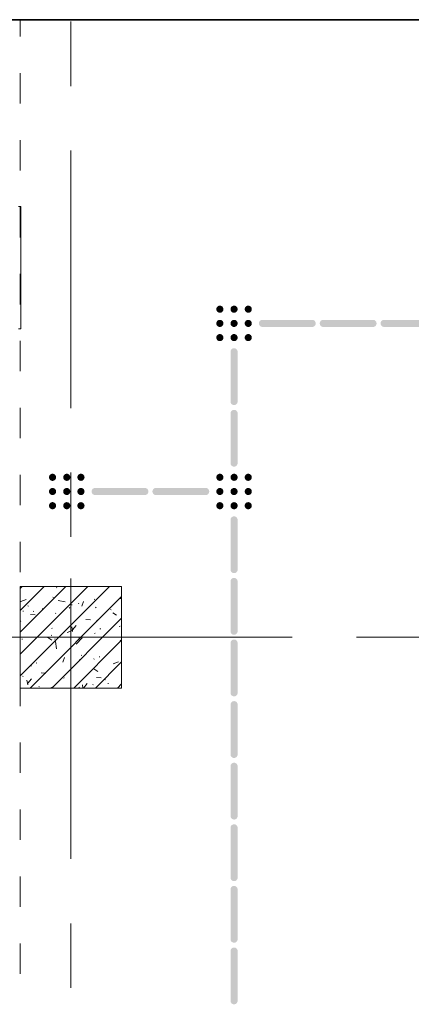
# Model space of a CAD drawing. Header units: millimetres. Extents: x -469965 to -394737, y -22321 to 14469.
# Tile 22 of 256: x -462118 to -460187, y 2643 to 7496. Entities that reach past the tile are written whole.
import ezdxf

# ---------------------------------------------------------------- set-up
doc = ezdxf.new("R2010")
doc.units = ezdxf.units.MM
doc.header["$MEASUREMENT"] = 0
doc.layers.add('Drawing & Figure', color=7, linetype='Continuous')
doc.layers.add('Drawing & Figure_Pen_No__100', color=7, linetype='Continuous', lineweight=20)
doc.layers.add('Drawing & Figure_Pen_No__21', color=7, linetype='Continuous', lineweight=35)

msp = doc.modelspace()

# ---------------------------------------------------------------- hatches: boundary and pattern name
at = {"layer": 'Drawing & Figure', "linetype": 'Continuous', "lineweight": 0, "true_color": 0x00bfff}
for points in [[(-461145.1, 6059.1), (-461143.2, 6056.7), (-461140.8, 6054.7), (-461138.2, 6053.2), (-461135.3, 6052.2), (-461132.3, 6051.6), (-461129.2, 6051.6), (-461126.2, 6052.2), (-461123.3, 6053.2), (-461120.7, 6054.7), (-461118.3, 6056.7), (-461116.4, 6059.1), (-461114.8, 6061.7), (-461113.8, 6064.6), (-461113.2, 6067.6), (-461113.2, 6069.1), (-461113.2, 6070.7), (-461113.8, 6073.7), (-461114.8, 6076.6), (-461116.4, 6079.2), (-461118.3, 6081.6), (-461120.7, 6083.5), (-461123.3, 6085.1), (-461126.2, 6086.1), (-461129.2, 6086.6), (-461132.3, 6086.6), (-461135.3, 6086.1), (-461138.2, 6085.1), (-461140.8, 6083.5), (-461143.2, 6081.6), (-461145.1, 6079.2), (-461146.7, 6076.6), (-461147.7, 6073.7), (-461148.2, 6070.7), (-461148.2, 6069.1), (-461148.2, 6067.6), (-461147.7, 6064.6), (-461146.7, 6061.7)], [(-461075.1, 6059.1), (-461073.2, 6056.7), (-461070.8, 6054.7), (-461068.2, 6053.2), (-461065.3, 6052.2), (-461062.3, 6051.6), (-461059.2, 6051.6), (-461056.2, 6052.2), (-461053.3, 6053.2), (-461050.7, 6054.7), (-461048.3, 6056.7), (-461046.4, 6059.1), (-461044.8, 6061.7), (-461043.8, 6064.6), (-461043.2, 6067.6), (-461043.2, 6069.1), (-461043.2, 6070.7), (-461043.8, 6073.7), (-461044.8, 6076.6), (-461046.4, 6079.2), (-461048.3, 6081.6), (-461050.7, 6083.5), (-461053.3, 6085.1), (-461056.2, 6086.1), (-461059.2, 6086.6), (-461062.3, 6086.6), (-461065.3, 6086.1), (-461068.2, 6085.1), (-461070.8, 6083.5), (-461073.2, 6081.6), (-461075.1, 6079.2), (-461076.7, 6076.6), (-461077.7, 6073.7), (-461078.2, 6070.7), (-461078.2, 6069.1), (-461078.2, 6067.6), (-461077.7, 6064.6), (-461076.7, 6061.7)], [(-461005.1, 6059.1), (-461003.2, 6056.7), (-461000.8, 6054.7), (-460998.2, 6053.2), (-460995.3, 6052.2), (-460992.3, 6051.6), (-460989.2, 6051.6), (-460986.2, 6052.2), (-460983.3, 6053.2), (-460980.7, 6054.7), (-460978.3, 6056.7), (-460976.4, 6059.1), (-460974.8, 6061.7), (-460973.8, 6064.6), (-460973.2, 6067.6), (-460973.2, 6069.1), (-460973.2, 6070.7), (-460973.8, 6073.7), (-460974.8, 6076.6), (-460976.4, 6079.2), (-460978.3, 6081.6), (-460980.7, 6083.5), (-460983.3, 6085.1), (-460986.2, 6086.1), (-460989.2, 6086.6), (-460992.3, 6086.6), (-460995.3, 6086.1), (-460998.2, 6085.1), (-461000.8, 6083.5), (-461003.2, 6081.6), (-461005.1, 6079.2), (-461006.7, 6076.6), (-461007.7, 6073.7), (-461008.2, 6070.7), (-461008.2, 6069.1), (-461008.2, 6067.6), (-461007.7, 6064.6), (-461006.7, 6061.7)], [(-461145.1, 5989.1), (-461143.2, 5986.7), (-461140.8, 5984.7), (-461138.2, 5983.2), (-461135.3, 5982.2), (-461132.3, 5981.6), (-461129.2, 5981.6), (-461126.2, 5982.2), (-461123.3, 5983.2), (-461120.7, 5984.7), (-461118.3, 5986.7), (-461116.4, 5989.1), (-461114.8, 5991.7), (-461113.8, 5994.6), (-461113.2, 5997.6), (-461113.2, 5999.1), (-461113.2, 6000.7), (-461113.8, 6003.7), (-461114.8, 6006.6), (-461116.4, 6009.2), (-461118.3, 6011.6), (-461120.7, 6013.5), (-461123.3, 6015.1), (-461126.2, 6016.1), (-461129.2, 6016.6), (-461132.3, 6016.6), (-461135.3, 6016.1), (-461138.2, 6015.1), (-461140.8, 6013.5), (-461143.2, 6011.6), (-461145.1, 6009.2), (-461146.7, 6006.6), (-461147.7, 6003.7), (-461148.2, 6000.7), (-461148.2, 5999.1), (-461148.2, 5997.6), (-461147.7, 5994.6), (-461146.7, 5991.7)], [(-461075.1, 5989.1), (-461073.2, 5986.7), (-461070.8, 5984.7), (-461068.2, 5983.2), (-461065.3, 5982.2), (-461062.3, 5981.6), (-461059.2, 5981.6), (-461056.2, 5982.2), (-461053.3, 5983.2), (-461050.7, 5984.7), (-461048.3, 5986.7), (-461046.4, 5989.1), (-461044.8, 5991.7), (-461043.8, 5994.6), (-461043.2, 5997.6), (-461043.2, 5999.1), (-461043.2, 6000.7), (-461043.8, 6003.7), (-461044.8, 6006.6), (-461046.4, 6009.2), (-461048.3, 6011.6), (-461050.7, 6013.5), (-461053.3, 6015.1), (-461056.2, 6016.1), (-461059.2, 6016.6), (-461062.3, 6016.6), (-461065.3, 6016.1), (-461068.2, 6015.1), (-461070.8, 6013.5), (-461073.2, 6011.6), (-461075.1, 6009.2), (-461076.7, 6006.6), (-461077.7, 6003.7), (-461078.2, 6000.7), (-461078.2, 5999.1), (-461078.2, 5997.6), (-461077.7, 5994.6), (-461076.7, 5991.7)], [(-461005.1, 5989.1), (-461003.2, 5986.7), (-461000.8, 5984.7), (-460998.2, 5983.2), (-460995.3, 5982.2), (-460992.3, 5981.6), (-460989.2, 5981.6), (-460986.2, 5982.2), (-460983.3, 5983.2), (-460980.7, 5984.7), (-460978.3, 5986.7), (-460976.4, 5989.1), (-460974.8, 5991.7), (-460973.8, 5994.6), (-460973.2, 5997.6), (-460973.2, 5999.1), (-460973.2, 6000.7), (-460973.8, 6003.7), (-460974.8, 6006.6), (-460976.4, 6009.2), (-460978.3, 6011.6), (-460980.7, 6013.5), (-460983.3, 6015.1), (-460986.2, 6016.1), (-460989.2, 6016.6), (-460992.3, 6016.6), (-460995.3, 6016.1), (-460998.2, 6015.1), (-461000.8, 6013.5), (-461003.2, 6011.6), (-461005.1, 6009.2), (-461006.7, 6006.6), (-461007.7, 6003.7), (-461008.2, 6000.7), (-461008.2, 5999.1), (-461008.2, 5997.6), (-461007.7, 5994.6), (-461006.7, 5991.7)], [(-460675.7, 6016.6), (-460920.7, 6016.6), (-460922.3, 6016.6), (-460925.3, 6016.1), (-460928.2, 6015.1), (-460930.8, 6013.5), (-460933.2, 6011.6), (-460935.1, 6009.2), (-460936.7, 6006.6), (-460937.7, 6003.7), (-460938.2, 6000.7), (-460938.2, 5997.6), (-460937.7, 5994.6), (-460936.7, 5991.7), (-460935.1, 5989.1), (-460933.2, 5986.7), (-460930.8, 5984.7), (-460928.2, 5983.2), (-460925.3, 5982.2), (-460922.3, 5981.6), (-460920.7, 5981.6), (-460675.7, 5981.6), (-460674.2, 5981.6), (-460671.2, 5982.2), (-460668.3, 5983.2), (-460665.7, 5984.7), (-460663.3, 5986.7), (-460661.4, 5989.1), (-460659.8, 5991.7), (-460658.8, 5994.6), (-460658.2, 5997.6), (-460658.2, 6000.7), (-460658.8, 6003.7), (-460659.8, 6006.6), (-460661.4, 6009.2), (-460663.3, 6011.6), (-460665.7, 6013.5), (-460668.3, 6015.1), (-460671.2, 6016.1), (-460674.2, 6016.6)], [(-460375.7, 6016.6), (-460620.7, 6016.6), (-460622.3, 6016.6), (-460625.3, 6016.1), (-460628.2, 6015.1), (-460630.8, 6013.5), (-460633.2, 6011.6), (-460635.1, 6009.2), (-460636.7, 6006.6), (-460637.7, 6003.7), (-460638.2, 6000.7), (-460638.2, 5997.6), (-460637.7, 5994.6), (-460636.7, 5991.7), (-460635.1, 5989.1), (-460633.2, 5986.7), (-460630.8, 5984.7), (-460628.2, 5983.2), (-460625.3, 5982.2), (-460622.3, 5981.6), (-460620.7, 5981.6), (-460375.7, 5981.6), (-460374.2, 5981.6), (-460371.2, 5982.2), (-460368.3, 5983.2), (-460365.7, 5984.7), (-460363.3, 5986.7), (-460361.4, 5989.1), (-460359.8, 5991.7), (-460358.8, 5994.6), (-460358.2, 5997.6), (-460358.2, 6000.7), (-460358.8, 6003.7), (-460359.8, 6006.6), (-460361.4, 6009.2), (-460363.3, 6011.6), (-460365.7, 6013.5), (-460368.3, 6015.1), (-460371.2, 6016.1), (-460374.2, 6016.6)], [(-460075.7, 6016.6), (-460320.7, 6016.6), (-460322.3, 6016.6), (-460325.3, 6016.1), (-460328.2, 6015.1), (-460330.8, 6013.5), (-460333.2, 6011.6), (-460335.1, 6009.2), (-460336.7, 6006.6), (-460337.7, 6003.7), (-460338.2, 6000.7), (-460338.2, 5997.6), (-460337.7, 5994.6), (-460336.7, 5991.7), (-460335.1, 5989.1), (-460333.2, 5986.7), (-460330.8, 5984.7), (-460328.2, 5983.2), (-460325.3, 5982.2), (-460322.3, 5981.6), (-460320.7, 5981.6), (-460075.7, 5981.6), (-460074.2, 5981.6), (-460071.2, 5982.2), (-460068.3, 5983.2), (-460065.7, 5984.7), (-460063.3, 5986.7), (-460061.4, 5989.1), (-460059.8, 5991.7), (-460058.8, 5994.6), (-460058.2, 5997.6), (-460058.2, 6000.7), (-460058.8, 6003.7), (-460059.8, 6006.6), (-460061.4, 6009.2), (-460063.3, 6011.6), (-460065.7, 6013.5), (-460068.3, 6015.1), (-460071.2, 6016.1), (-460074.2, 6016.6)], [(-461145.1, 5919.1), (-461143.2, 5916.7), (-461140.8, 5914.7), (-461138.2, 5913.2), (-461135.3, 5912.2), (-461132.3, 5911.6), (-461129.2, 5911.6), (-461126.2, 5912.2), (-461123.3, 5913.2), (-461120.7, 5914.7), (-461118.3, 5916.7), (-461116.4, 5919.1), (-461114.8, 5921.7), (-461113.8, 5924.6), (-461113.2, 5927.6), (-461113.2, 5929.1), (-461113.2, 5930.7), (-461113.8, 5933.7), (-461114.8, 5936.6), (-461116.4, 5939.2), (-461118.3, 5941.6), (-461120.7, 5943.5), (-461123.3, 5945.1), (-461126.2, 5946.1), (-461129.2, 5946.6), (-461132.3, 5946.6), (-461135.3, 5946.1), (-461138.2, 5945.1), (-461140.8, 5943.5), (-461143.2, 5941.6), (-461145.1, 5939.2), (-461146.7, 5936.6), (-461147.7, 5933.7), (-461148.2, 5930.7), (-461148.2, 5929.1), (-461148.2, 5927.6), (-461147.7, 5924.6), (-461146.7, 5921.7)], [(-461075.1, 5919.1), (-461073.2, 5916.7), (-461070.8, 5914.7), (-461068.2, 5913.2), (-461065.3, 5912.2), (-461062.3, 5911.6), (-461059.2, 5911.6), (-461056.2, 5912.2), (-461053.3, 5913.2), (-461050.7, 5914.7), (-461048.3, 5916.7), (-461046.4, 5919.1), (-461044.8, 5921.7), (-461043.8, 5924.6), (-461043.2, 5927.6), (-461043.2, 5929.1), (-461043.2, 5930.7), (-461043.8, 5933.7), (-461044.8, 5936.6), (-461046.4, 5939.2), (-461048.3, 5941.6), (-461050.7, 5943.5), (-461053.3, 5945.1), (-461056.2, 5946.1), (-461059.2, 5946.6), (-461062.3, 5946.6), (-461065.3, 5946.1), (-461068.2, 5945.1), (-461070.8, 5943.5), (-461073.2, 5941.6), (-461075.1, 5939.2), (-461076.7, 5936.6), (-461077.7, 5933.7), (-461078.2, 5930.7), (-461078.2, 5929.1), (-461078.2, 5927.6), (-461077.7, 5924.6), (-461076.7, 5921.7)], [(-461005.1, 5919.1), (-461003.2, 5916.7), (-461000.8, 5914.7), (-460998.2, 5913.2), (-460995.3, 5912.2), (-460992.3, 5911.6), (-460989.2, 5911.6), (-460986.2, 5912.2), (-460983.3, 5913.2), (-460980.7, 5914.7), (-460978.3, 5916.7), (-460976.4, 5919.1), (-460974.8, 5921.7), (-460973.8, 5924.6), (-460973.2, 5927.6), (-460973.2, 5929.1), (-460973.2, 5930.7), (-460973.8, 5933.7), (-460974.8, 5936.6), (-460976.4, 5939.2), (-460978.3, 5941.6), (-460980.7, 5943.5), (-460983.3, 5945.1), (-460986.2, 5946.1), (-460989.2, 5946.6), (-460992.3, 5946.6), (-460995.3, 5946.1), (-460998.2, 5945.1), (-461000.8, 5943.5), (-461003.2, 5941.6), (-461005.1, 5939.2), (-461006.7, 5936.6), (-461007.7, 5933.7), (-461008.2, 5930.7), (-461008.2, 5929.1), (-461008.2, 5927.6), (-461007.7, 5924.6), (-461006.7, 5921.7)], [(-461078.2, 5859.1), (-461078.2, 5614.1), (-461078.2, 5612.6), (-461077.7, 5609.6), (-461076.7, 5606.7), (-461075.1, 5604.1), (-461073.2, 5601.7), (-461070.8, 5599.7), (-461068.2, 5598.2), (-461065.3, 5597.2), (-461062.3, 5596.6), (-461059.2, 5596.6), (-461056.2, 5597.2), (-461053.3, 5598.2), (-461050.7, 5599.7), (-461048.3, 5601.7), (-461046.4, 5604.1), (-461044.8, 5606.7), (-461043.8, 5609.6), (-461043.2, 5612.6), (-461043.2, 5614.1), (-461043.2, 5859.1), (-461043.2, 5860.7), (-461043.8, 5863.7), (-461044.8, 5866.6), (-461046.4, 5869.2), (-461048.3, 5871.6), (-461050.7, 5873.5), (-461053.3, 5875.1), (-461056.2, 5876.1), (-461059.2, 5876.6), (-461062.3, 5876.6), (-461065.3, 5876.1), (-461068.2, 5875.1), (-461070.8, 5873.5), (-461073.2, 5871.6), (-461075.1, 5869.2), (-461076.7, 5866.6), (-461077.7, 5863.7), (-461078.2, 5860.7)], [(-461078.2, 5310.5), (-461078.2, 5309), (-461077.7, 5306), (-461076.7, 5303.1), (-461075.1, 5300.4), (-461073.2, 5298.1), (-461070.8, 5296.1), (-461068.2, 5294.6), (-461065.3, 5293.5), (-461062.3, 5293), (-461059.2, 5293), (-461056.2, 5293.5), (-461053.3, 5294.6), (-461050.7, 5296.1), (-461048.3, 5298.1), (-461046.4, 5300.4), (-461044.8, 5303.1), (-461043.8, 5306), (-461043.2, 5309), (-461043.2, 5310.5), (-461043.2, 5555.5), (-461043.2, 5557), (-461043.8, 5560.1), (-461044.8, 5562.9), (-461046.4, 5565.6), (-461048.3, 5567.9), (-461050.7, 5569.9), (-461053.3, 5571.4), (-461056.2, 5572.5), (-461059.2, 5573), (-461062.3, 5573), (-461065.3, 5572.5), (-461068.2, 5571.4), (-461070.8, 5569.9), (-461073.2, 5567.9), (-461075.1, 5565.6), (-461076.7, 5562.9), (-461077.7, 5560.1), (-461078.2, 5557), (-461078.2, 5555.5)], [(-461970.1, 5230.4), (-461968.2, 5228.1), (-461965.8, 5226.1), (-461963.2, 5224.6), (-461960.3, 5223.5), (-461957.3, 5223), (-461954.2, 5223), (-461951.2, 5223.5), (-461948.3, 5224.6), (-461945.7, 5226.1), (-461943.3, 5228.1), (-461941.4, 5230.4), (-461939.8, 5233.1), (-461938.8, 5236), (-461938.2, 5239), (-461938.2, 5240.5), (-461938.2, 5242), (-461938.8, 5245.1), (-461939.8, 5247.9), (-461941.4, 5250.6), (-461943.3, 5252.9), (-461945.7, 5254.9), (-461948.3, 5256.4), (-461951.2, 5257.5), (-461954.2, 5258), (-461957.3, 5258), (-461960.3, 5257.5), (-461963.2, 5256.4), (-461965.8, 5254.9), (-461968.2, 5252.9), (-461970.1, 5250.6), (-461971.7, 5247.9), (-461972.7, 5245.1), (-461973.2, 5242), (-461973.2, 5240.5), (-461973.2, 5239), (-461972.7, 5236), (-461971.7, 5233.1)], [(-461900.1, 5230.4), (-461898.2, 5228.1), (-461895.8, 5226.1), (-461893.2, 5224.6), (-461890.3, 5223.5), (-461887.3, 5223), (-461884.2, 5223), (-461881.2, 5223.5), (-461878.3, 5224.6), (-461875.7, 5226.1), (-461873.3, 5228.1), (-461871.4, 5230.4), (-461869.8, 5233.1), (-461868.8, 5236), (-461868.2, 5239), (-461868.2, 5240.5), (-461868.2, 5242), (-461868.8, 5245.1), (-461869.8, 5247.9), (-461871.4, 5250.6), (-461873.3, 5252.9), (-461875.7, 5254.9), (-461878.3, 5256.4), (-461881.2, 5257.5), (-461884.2, 5258), (-461887.3, 5258), (-461890.3, 5257.5), (-461893.2, 5256.4), (-461895.8, 5254.9), (-461898.2, 5252.9), (-461900.1, 5250.6), (-461901.7, 5247.9), (-461902.7, 5245.1), (-461903.2, 5242), (-461903.2, 5240.5), (-461903.2, 5239), (-461902.7, 5236), (-461901.7, 5233.1)], [(-461830.1, 5230.4), (-461828.2, 5228.1), (-461825.8, 5226.1), (-461823.2, 5224.6), (-461820.3, 5223.5), (-461817.3, 5223), (-461814.2, 5223), (-461811.2, 5223.5), (-461808.3, 5224.6), (-461805.7, 5226.1), (-461803.3, 5228.1), (-461801.4, 5230.4), (-461799.8, 5233.1), (-461798.8, 5236), (-461798.2, 5239), (-461798.2, 5240.5), (-461798.2, 5242), (-461798.8, 5245.1), (-461799.8, 5247.9), (-461801.4, 5250.6), (-461803.3, 5252.9), (-461805.7, 5254.9), (-461808.3, 5256.4), (-461811.2, 5257.5), (-461814.2, 5258), (-461817.3, 5258), (-461820.3, 5257.5), (-461823.2, 5256.4), (-461825.8, 5254.9), (-461828.2, 5252.9), (-461830.1, 5250.6), (-461831.7, 5247.9), (-461832.7, 5245.1), (-461833.2, 5242), (-461833.2, 5240.5), (-461833.2, 5239), (-461832.7, 5236), (-461831.7, 5233.1)], [(-461145.1, 5230.4), (-461143.2, 5228.1), (-461140.8, 5226.1), (-461138.2, 5224.6), (-461135.3, 5223.5), (-461132.3, 5223), (-461129.2, 5223), (-461126.2, 5223.5), (-461123.3, 5224.6), (-461120.7, 5226.1), (-461118.3, 5228.1), (-461116.4, 5230.4), (-461114.8, 5233.1), (-461113.8, 5236), (-461113.2, 5239), (-461113.2, 5240.5), (-461113.2, 5242), (-461113.8, 5245.1), (-461114.8, 5247.9), (-461116.4, 5250.6), (-461118.3, 5252.9), (-461120.7, 5254.9), (-461123.3, 5256.4), (-461126.2, 5257.5), (-461129.2, 5258), (-461132.3, 5258), (-461135.3, 5257.5), (-461138.2, 5256.4), (-461140.8, 5254.9), (-461143.2, 5252.9), (-461145.1, 5250.6), (-461146.7, 5247.9), (-461147.7, 5245.1), (-461148.2, 5242), (-461148.2, 5240.5), (-461148.2, 5239), (-461147.7, 5236), (-461146.7, 5233.1)], [(-461075.1, 5230.4), (-461073.2, 5228.1), (-461070.8, 5226.1), (-461068.2, 5224.6), (-461065.3, 5223.5), (-461062.3, 5223), (-461059.2, 5223), (-461056.2, 5223.5), (-461053.3, 5224.6), (-461050.7, 5226.1), (-461048.3, 5228.1), (-461046.4, 5230.4), (-461044.8, 5233.1), (-461043.8, 5236), (-461043.2, 5239), (-461043.2, 5240.5), (-461043.2, 5242), (-461043.8, 5245.1), (-461044.8, 5247.9), (-461046.4, 5250.6), (-461048.3, 5252.9), (-461050.7, 5254.9), (-461053.3, 5256.4), (-461056.2, 5257.5), (-461059.2, 5258), (-461062.3, 5258), (-461065.3, 5257.5), (-461068.2, 5256.4), (-461070.8, 5254.9), (-461073.2, 5252.9), (-461075.1, 5250.6), (-461076.7, 5247.9), (-461077.7, 5245.1), (-461078.2, 5242), (-461078.2, 5240.5), (-461078.2, 5239), (-461077.7, 5236), (-461076.7, 5233.1)], [(-461005.1, 5230.4), (-461003.2, 5228.1), (-461000.8, 5226.1), (-460998.2, 5224.6), (-460995.3, 5223.5), (-460992.3, 5223), (-460989.2, 5223), (-460986.2, 5223.5), (-460983.3, 5224.6), (-460980.7, 5226.1), (-460978.3, 5228.1), (-460976.4, 5230.4), (-460974.8, 5233.1), (-460973.8, 5236), (-460973.2, 5239), (-460973.2, 5240.5), (-460973.2, 5242), (-460973.8, 5245.1), (-460974.8, 5247.9), (-460976.4, 5250.6), (-460978.3, 5252.9), (-460980.7, 5254.9), (-460983.3, 5256.4), (-460986.2, 5257.5), (-460989.2, 5258), (-460992.3, 5258), (-460995.3, 5257.5), (-460998.2, 5256.4), (-461000.8, 5254.9), (-461003.2, 5252.9), (-461005.1, 5250.6), (-461006.7, 5247.9), (-461007.7, 5245.1), (-461008.2, 5242), (-461008.2, 5240.5), (-461008.2, 5239), (-461007.7, 5236), (-461006.7, 5233.1)], [(-461970.1, 5160.4), (-461968.2, 5158.1), (-461965.8, 5156.1), (-461963.2, 5154.6), (-461960.3, 5153.5), (-461957.3, 5153), (-461954.2, 5153), (-461951.2, 5153.5), (-461948.3, 5154.6), (-461945.7, 5156.1), (-461943.3, 5158.1), (-461941.4, 5160.4), (-461939.8, 5163.1), (-461938.8, 5166), (-461938.2, 5169), (-461938.2, 5170.5), (-461938.2, 5172), (-461938.8, 5175.1), (-461939.8, 5177.9), (-461941.4, 5180.6), (-461943.3, 5182.9), (-461945.7, 5184.9), (-461948.3, 5186.4), (-461951.2, 5187.5), (-461954.2, 5188), (-461957.3, 5188), (-461960.3, 5187.5), (-461963.2, 5186.4), (-461965.8, 5184.9), (-461968.2, 5182.9), (-461970.1, 5180.6), (-461971.7, 5177.9), (-461972.7, 5175.1), (-461973.2, 5172), (-461973.2, 5170.5), (-461973.2, 5169), (-461972.7, 5166), (-461971.7, 5163.1)], [(-461900.1, 5160.4), (-461898.2, 5158.1), (-461895.8, 5156.1), (-461893.2, 5154.6), (-461890.3, 5153.5), (-461887.3, 5153), (-461884.2, 5153), (-461881.2, 5153.5), (-461878.3, 5154.6), (-461875.7, 5156.1), (-461873.3, 5158.1), (-461871.4, 5160.4), (-461869.8, 5163.1), (-461868.8, 5166), (-461868.2, 5169), (-461868.2, 5170.5), (-461868.2, 5172), (-461868.8, 5175.1), (-461869.8, 5177.9), (-461871.4, 5180.6), (-461873.3, 5182.9), (-461875.7, 5184.9), (-461878.3, 5186.4), (-461881.2, 5187.5), (-461884.2, 5188), (-461887.3, 5188), (-461890.3, 5187.5), (-461893.2, 5186.4), (-461895.8, 5184.9), (-461898.2, 5182.9), (-461900.1, 5180.6), (-461901.7, 5177.9), (-461902.7, 5175.1), (-461903.2, 5172), (-461903.2, 5170.5), (-461903.2, 5169), (-461902.7, 5166), (-461901.7, 5163.1)], [(-461830.1, 5160.4), (-461828.2, 5158.1), (-461825.8, 5156.1), (-461823.2, 5154.6), (-461820.3, 5153.5), (-461817.3, 5153), (-461814.2, 5153), (-461811.2, 5153.5), (-461808.3, 5154.6), (-461805.7, 5156.1), (-461803.3, 5158.1), (-461801.4, 5160.4), (-461799.8, 5163.1), (-461798.8, 5166), (-461798.2, 5169), (-461798.2, 5170.5), (-461798.2, 5172), (-461798.8, 5175.1), (-461799.8, 5177.9), (-461801.4, 5180.6), (-461803.3, 5182.9), (-461805.7, 5184.9), (-461808.3, 5186.4), (-461811.2, 5187.5), (-461814.2, 5188), (-461817.3, 5188), (-461820.3, 5187.5), (-461823.2, 5186.4), (-461825.8, 5184.9), (-461828.2, 5182.9), (-461830.1, 5180.6), (-461831.7, 5177.9), (-461832.7, 5175.1), (-461833.2, 5172), (-461833.2, 5170.5), (-461833.2, 5169), (-461832.7, 5166), (-461831.7, 5163.1)], [(-461500.7, 5188), (-461745.7, 5188), (-461747.3, 5188), (-461750.3, 5187.5), (-461753.2, 5186.4), (-461755.8, 5184.9), (-461758.2, 5182.9), (-461760.1, 5180.6), (-461761.7, 5177.9), (-461762.7, 5175.1), (-461763.2, 5172), (-461763.2, 5169), (-461762.7, 5166), (-461761.7, 5163.1), (-461760.1, 5160.4), (-461758.2, 5158.1), (-461755.8, 5156.1), (-461753.2, 5154.6), (-461750.3, 5153.5), (-461747.3, 5153), (-461745.7, 5153), (-461500.7, 5153), (-461499.2, 5153), (-461496.2, 5153.5), (-461493.3, 5154.6), (-461490.7, 5156.1), (-461488.3, 5158.1), (-461486.4, 5160.4), (-461484.8, 5163.1), (-461483.8, 5166), (-461483.2, 5169), (-461483.2, 5172), (-461483.8, 5175.1), (-461484.8, 5177.9), (-461486.4, 5180.6), (-461488.3, 5182.9), (-461490.7, 5184.9), (-461493.3, 5186.4), (-461496.2, 5187.5), (-461499.2, 5188)], [(-461200.7, 5188), (-461445.7, 5188), (-461447.3, 5188), (-461450.3, 5187.5), (-461453.2, 5186.4), (-461455.8, 5184.9), (-461458.2, 5182.9), (-461460.1, 5180.6), (-461461.7, 5177.9), (-461462.7, 5175.1), (-461463.2, 5172), (-461463.2, 5169), (-461462.7, 5166), (-461461.7, 5163.1), (-461460.1, 5160.4), (-461458.2, 5158.1), (-461455.8, 5156.1), (-461453.2, 5154.6), (-461450.3, 5153.5), (-461447.3, 5153), (-461445.7, 5153), (-461200.7, 5153), (-461199.2, 5153), (-461196.2, 5153.5), (-461193.3, 5154.6), (-461190.7, 5156.1), (-461188.3, 5158.1), (-461186.4, 5160.4), (-461184.8, 5163.1), (-461183.8, 5166), (-461183.2, 5169), (-461183.2, 5172), (-461183.8, 5175.1), (-461184.8, 5177.9), (-461186.4, 5180.6), (-461188.3, 5182.9), (-461190.7, 5184.9), (-461193.3, 5186.4), (-461196.2, 5187.5), (-461199.2, 5188)], [(-461145.1, 5160.4), (-461143.2, 5158.1), (-461140.8, 5156.1), (-461138.2, 5154.6), (-461135.3, 5153.5), (-461132.3, 5153), (-461129.2, 5153), (-461126.2, 5153.5), (-461123.3, 5154.6), (-461120.7, 5156.1), (-461118.3, 5158.1), (-461116.4, 5160.4), (-461114.8, 5163.1), (-461113.8, 5166), (-461113.2, 5169), (-461113.2, 5170.5), (-461113.2, 5172), (-461113.8, 5175.1), (-461114.8, 5177.9), (-461116.4, 5180.6), (-461118.3, 5182.9), (-461120.7, 5184.9), (-461123.3, 5186.4), (-461126.2, 5187.5), (-461129.2, 5188), (-461132.3, 5188), (-461135.3, 5187.5), (-461138.2, 5186.4), (-461140.8, 5184.9), (-461143.2, 5182.9), (-461145.1, 5180.6), (-461146.7, 5177.9), (-461147.7, 5175.1), (-461148.2, 5172), (-461148.2, 5170.5), (-461148.2, 5169), (-461147.7, 5166), (-461146.7, 5163.1)], [(-461075.1, 5160.4), (-461073.2, 5158.1), (-461070.8, 5156.1), (-461068.2, 5154.6), (-461065.3, 5153.5), (-461062.3, 5153), (-461059.2, 5153), (-461056.2, 5153.5), (-461053.3, 5154.6), (-461050.7, 5156.1), (-461048.3, 5158.1), (-461046.4, 5160.4), (-461044.8, 5163.1), (-461043.8, 5166), (-461043.2, 5169), (-461043.2, 5170.5), (-461043.2, 5172), (-461043.8, 5175.1), (-461044.8, 5177.9), (-461046.4, 5180.6), (-461048.3, 5182.9), (-461050.7, 5184.9), (-461053.3, 5186.4), (-461056.2, 5187.5), (-461059.2, 5188), (-461062.3, 5188), (-461065.3, 5187.5), (-461068.2, 5186.4), (-461070.8, 5184.9), (-461073.2, 5182.9), (-461075.1, 5180.6), (-461076.7, 5177.9), (-461077.7, 5175.1), (-461078.2, 5172), (-461078.2, 5170.5), (-461078.2, 5169), (-461077.7, 5166), (-461076.7, 5163.1)], [(-461005.1, 5160.4), (-461003.2, 5158.1), (-461000.8, 5156.1), (-460998.2, 5154.6), (-460995.3, 5153.5), (-460992.3, 5153), (-460989.2, 5153), (-460986.2, 5153.5), (-460983.3, 5154.6), (-460980.7, 5156.1), (-460978.3, 5158.1), (-460976.4, 5160.4), (-460974.8, 5163.1), (-460973.8, 5166), (-460973.2, 5169), (-460973.2, 5170.5), (-460973.2, 5172), (-460973.8, 5175.1), (-460974.8, 5177.9), (-460976.4, 5180.6), (-460978.3, 5182.9), (-460980.7, 5184.9), (-460983.3, 5186.4), (-460986.2, 5187.5), (-460989.2, 5188), (-460992.3, 5188), (-460995.3, 5187.5), (-460998.2, 5186.4), (-461000.8, 5184.9), (-461003.2, 5182.9), (-461005.1, 5180.6), (-461006.7, 5177.9), (-461007.7, 5175.1), (-461008.2, 5172), (-461008.2, 5170.5), (-461008.2, 5169), (-461007.7, 5166), (-461006.7, 5163.1)], [(-461970.1, 5090.4), (-461968.2, 5088.1), (-461965.8, 5086.1), (-461963.2, 5084.6), (-461960.3, 5083.5), (-461957.3, 5083), (-461954.2, 5083), (-461951.2, 5083.5), (-461948.3, 5084.6), (-461945.7, 5086.1), (-461943.3, 5088.1), (-461941.4, 5090.4), (-461939.8, 5093.1), (-461938.8, 5096), (-461938.2, 5099), (-461938.2, 5100.5), (-461938.2, 5102), (-461938.8, 5105.1), (-461939.8, 5107.9), (-461941.4, 5110.6), (-461943.3, 5112.9), (-461945.7, 5114.9), (-461948.3, 5116.4), (-461951.2, 5117.5), (-461954.2, 5118), (-461957.3, 5118), (-461960.3, 5117.5), (-461963.2, 5116.4), (-461965.8, 5114.9), (-461968.2, 5112.9), (-461970.1, 5110.6), (-461971.7, 5107.9), (-461972.7, 5105.1), (-461973.2, 5102), (-461973.2, 5100.5), (-461973.2, 5099), (-461972.7, 5096), (-461971.7, 5093.1)], [(-461900.1, 5090.4), (-461898.2, 5088.1), (-461895.8, 5086.1), (-461893.2, 5084.6), (-461890.3, 5083.5), (-461887.3, 5083), (-461884.2, 5083), (-461881.2, 5083.5), (-461878.3, 5084.6), (-461875.7, 5086.1), (-461873.3, 5088.1), (-461871.4, 5090.4), (-461869.8, 5093.1), (-461868.8, 5096), (-461868.2, 5099), (-461868.2, 5100.5), (-461868.2, 5102), (-461868.8, 5105.1), (-461869.8, 5107.9), (-461871.4, 5110.6), (-461873.3, 5112.9), (-461875.7, 5114.9), (-461878.3, 5116.4), (-461881.2, 5117.5), (-461884.2, 5118), (-461887.3, 5118), (-461890.3, 5117.5), (-461893.2, 5116.4), (-461895.8, 5114.9), (-461898.2, 5112.9), (-461900.1, 5110.6), (-461901.7, 5107.9), (-461902.7, 5105.1), (-461903.2, 5102), (-461903.2, 5100.5), (-461903.2, 5099), (-461902.7, 5096), (-461901.7, 5093.1)], [(-461830.1, 5090.4), (-461828.2, 5088.1), (-461825.8, 5086.1), (-461823.2, 5084.6), (-461820.3, 5083.5), (-461817.3, 5083), (-461814.2, 5083), (-461811.2, 5083.5), (-461808.3, 5084.6), (-461805.7, 5086.1), (-461803.3, 5088.1), (-461801.4, 5090.4), (-461799.8, 5093.1), (-461798.8, 5096), (-461798.2, 5099), (-461798.2, 5100.5), (-461798.2, 5102), (-461798.8, 5105.1), (-461799.8, 5107.9), (-461801.4, 5110.6), (-461803.3, 5112.9), (-461805.7, 5114.9), (-461808.3, 5116.4), (-461811.2, 5117.5), (-461814.2, 5118), (-461817.3, 5118), (-461820.3, 5117.5), (-461823.2, 5116.4), (-461825.8, 5114.9), (-461828.2, 5112.9), (-461830.1, 5110.6), (-461831.7, 5107.9), (-461832.7, 5105.1), (-461833.2, 5102), (-461833.2, 5100.5), (-461833.2, 5099), (-461832.7, 5096), (-461831.7, 5093.1)], [(-461145.1, 5090.4), (-461143.2, 5088.1), (-461140.8, 5086.1), (-461138.2, 5084.6), (-461135.3, 5083.5), (-461132.3, 5083), (-461129.2, 5083), (-461126.2, 5083.5), (-461123.3, 5084.6), (-461120.7, 5086.1), (-461118.3, 5088.1), (-461116.4, 5090.4), (-461114.8, 5093.1), (-461113.8, 5096), (-461113.2, 5099), (-461113.2, 5100.5), (-461113.2, 5102), (-461113.8, 5105.1), (-461114.8, 5107.9), (-461116.4, 5110.6), (-461118.3, 5112.9), (-461120.7, 5114.9), (-461123.3, 5116.4), (-461126.2, 5117.5), (-461129.2, 5118), (-461132.3, 5118), (-461135.3, 5117.5), (-461138.2, 5116.4), (-461140.8, 5114.9), (-461143.2, 5112.9), (-461145.1, 5110.6), (-461146.7, 5107.9), (-461147.7, 5105.1), (-461148.2, 5102), (-461148.2, 5100.5), (-461148.2, 5099), (-461147.7, 5096), (-461146.7, 5093.1)], [(-461075.1, 5090.4), (-461073.2, 5088.1), (-461070.8, 5086.1), (-461068.2, 5084.6), (-461065.3, 5083.5), (-461062.3, 5083), (-461059.2, 5083), (-461056.2, 5083.5), (-461053.3, 5084.6), (-461050.7, 5086.1), (-461048.3, 5088.1), (-461046.4, 5090.4), (-461044.8, 5093.1), (-461043.8, 5096), (-461043.2, 5099), (-461043.2, 5100.5), (-461043.2, 5102), (-461043.8, 5105.1), (-461044.8, 5107.9), (-461046.4, 5110.6), (-461048.3, 5112.9), (-461050.7, 5114.9), (-461053.3, 5116.4), (-461056.2, 5117.5), (-461059.2, 5118), (-461062.3, 5118), (-461065.3, 5117.5), (-461068.2, 5116.4), (-461070.8, 5114.9), (-461073.2, 5112.9), (-461075.1, 5110.6), (-461076.7, 5107.9), (-461077.7, 5105.1), (-461078.2, 5102), (-461078.2, 5100.5), (-461078.2, 5099), (-461077.7, 5096), (-461076.7, 5093.1)], [(-461005.1, 5090.4), (-461003.2, 5088.1), (-461000.8, 5086.1), (-460998.2, 5084.6), (-460995.3, 5083.5), (-460992.3, 5083), (-460989.2, 5083), (-460986.2, 5083.5), (-460983.3, 5084.6), (-460980.7, 5086.1), (-460978.3, 5088.1), (-460976.4, 5090.4), (-460974.8, 5093.1), (-460973.8, 5096), (-460973.2, 5099), (-460973.2, 5100.5), (-460973.2, 5102), (-460973.8, 5105.1), (-460974.8, 5107.9), (-460976.4, 5110.6), (-460978.3, 5112.9), (-460980.7, 5114.9), (-460983.3, 5116.4), (-460986.2, 5117.5), (-460989.2, 5118), (-460992.3, 5118), (-460995.3, 5117.5), (-460998.2, 5116.4), (-461000.8, 5114.9), (-461003.2, 5112.9), (-461005.1, 5110.6), (-461006.7, 5107.9), (-461007.7, 5105.1), (-461008.2, 5102), (-461008.2, 5100.5), (-461008.2, 5099), (-461007.7, 5096), (-461006.7, 5093.1)], [(-461078.2, 5030.5), (-461078.2, 4785.5), (-461078.2, 4784), (-461077.7, 4781), (-461076.7, 4778.1), (-461075.1, 4775.4), (-461073.2, 4773.1), (-461070.8, 4771.1), (-461068.2, 4769.6), (-461065.3, 4768.5), (-461062.3, 4768), (-461059.2, 4768), (-461056.2, 4768.5), (-461053.3, 4769.6), (-461050.7, 4771.1), (-461048.3, 4773.1), (-461046.4, 4775.4), (-461044.8, 4778.1), (-461043.8, 4781), (-461043.2, 4784), (-461043.2, 4785.5), (-461043.2, 5030.5), (-461043.2, 5032), (-461043.8, 5035.1), (-461044.8, 5037.9), (-461046.4, 5040.6), (-461048.3, 5042.9), (-461050.7, 5044.9), (-461053.3, 5046.4), (-461056.2, 5047.5), (-461059.2, 5048), (-461062.3, 5048), (-461065.3, 5047.5), (-461068.2, 5046.4), (-461070.8, 5044.9), (-461073.2, 5042.9), (-461075.1, 5040.6), (-461076.7, 5037.9), (-461077.7, 5035.1), (-461078.2, 5032)], [(-461078.2, 4726.9), (-461078.2, 4481.9), (-461078.2, 4480.4), (-461077.7, 4477.4), (-461076.7, 4474.5), (-461075.1, 4471.8), (-461073.2, 4469.5), (-461070.8, 4467.5), (-461068.2, 4466), (-461065.3, 4464.9), (-461062.3, 4464.4), (-461059.2, 4464.4), (-461056.2, 4464.9), (-461053.3, 4466), (-461050.7, 4467.5), (-461048.3, 4469.5), (-461046.4, 4471.8), (-461044.8, 4474.5), (-461043.8, 4477.4), (-461043.2, 4480.4), (-461043.2, 4481.9), (-461043.2, 4726.9), (-461043.2, 4728.4), (-461043.8, 4731.5), (-461044.8, 4734.3), (-461046.4, 4737), (-461048.3, 4739.3), (-461050.7, 4741.3), (-461053.3, 4742.8), (-461056.2, 4743.9), (-461059.2, 4744.4), (-461062.3, 4744.4), (-461065.3, 4743.9), (-461068.2, 4742.8), (-461070.8, 4741.3), (-461073.2, 4739.3), (-461075.1, 4737), (-461076.7, 4734.3), (-461077.7, 4731.5), (-461078.2, 4728.4)], [(-461078.2, 4423.3), (-461078.2, 4178.3), (-461078.2, 4176.8), (-461077.7, 4173.7), (-461076.7, 4170.9), (-461075.1, 4168.2), (-461073.2, 4165.9), (-461070.8, 4163.9), (-461068.2, 4162.4), (-461065.3, 4161.3), (-461062.3, 4160.8), (-461059.2, 4160.8), (-461056.2, 4161.3), (-461053.3, 4162.4), (-461050.7, 4163.9), (-461048.3, 4165.9), (-461046.4, 4168.2), (-461044.8, 4170.9), (-461043.8, 4173.7), (-461043.2, 4176.8), (-461043.2, 4178.3), (-461043.2, 4423.3), (-461043.2, 4424.8), (-461043.8, 4427.8), (-461044.8, 4430.7), (-461046.4, 4433.4), (-461048.3, 4435.7), (-461050.7, 4437.7), (-461053.3, 4439.2), (-461056.2, 4440.3), (-461059.2, 4440.8), (-461062.3, 4440.8), (-461065.3, 4440.3), (-461068.2, 4439.2), (-461070.8, 4437.7), (-461073.2, 4435.7), (-461075.1, 4433.4), (-461076.7, 4430.7), (-461077.7, 4427.8), (-461078.2, 4424.8)], [(-461078.2, 4119.7), (-461078.2, 3874.7), (-461078.2, 3873.2), (-461077.7, 3870.1), (-461076.7, 3867.3), (-461075.1, 3864.6), (-461073.2, 3862.3), (-461070.8, 3860.3), (-461068.2, 3858.8), (-461065.3, 3857.7), (-461062.3, 3857.2), (-461059.2, 3857.2), (-461056.2, 3857.7), (-461053.3, 3858.8), (-461050.7, 3860.3), (-461048.3, 3862.3), (-461046.4, 3864.6), (-461044.8, 3867.3), (-461043.8, 3870.1), (-461043.2, 3873.2), (-461043.2, 3874.7), (-461043.2, 4119.7), (-461043.2, 4121.2), (-461043.8, 4124.2), (-461044.8, 4127.1), (-461046.4, 4129.8), (-461048.3, 4132.1), (-461050.7, 4134.1), (-461053.3, 4135.6), (-461056.2, 4136.7), (-461059.2, 4137.2), (-461062.3, 4137.2), (-461065.3, 4136.7), (-461068.2, 4135.6), (-461070.8, 4134.1), (-461073.2, 4132.1), (-461075.1, 4129.8), (-461076.7, 4127.1), (-461077.7, 4124.2), (-461078.2, 4121.2)], [(-461078.2, 3816.1), (-461078.2, 3571.1), (-461078.2, 3569.5), (-461077.7, 3566.5), (-461076.7, 3563.6), (-461075.1, 3561), (-461073.2, 3558.7), (-461070.8, 3556.7), (-461068.2, 3555.2), (-461065.3, 3554.1), (-461062.3, 3553.6), (-461059.2, 3553.6), (-461056.2, 3554.1), (-461053.3, 3555.2), (-461050.7, 3556.7), (-461048.3, 3558.7), (-461046.4, 3561), (-461044.8, 3563.6), (-461043.8, 3566.5), (-461043.2, 3569.5), (-461043.2, 3571.1), (-461043.2, 3816.1), (-461043.2, 3817.6), (-461043.8, 3820.6), (-461044.8, 3823.5), (-461046.4, 3826.1), (-461048.3, 3828.5), (-461050.7, 3830.5), (-461053.3, 3832), (-461056.2, 3833), (-461059.2, 3833.6), (-461062.3, 3833.6), (-461065.3, 3833), (-461068.2, 3832), (-461070.8, 3830.5), (-461073.2, 3828.5), (-461075.1, 3826.1), (-461076.7, 3823.5), (-461077.7, 3820.6), (-461078.2, 3817.6)], [(-461078.2, 3512.5), (-461078.2, 3267.5), (-461078.2, 3265.9), (-461077.7, 3262.9), (-461076.7, 3260), (-461075.1, 3257.4), (-461073.2, 3255), (-461070.8, 3253.1), (-461068.2, 3251.5), (-461065.3, 3250.5), (-461062.3, 3250), (-461059.2, 3250), (-461056.2, 3250.5), (-461053.3, 3251.5), (-461050.7, 3253.1), (-461048.3, 3255), (-461046.4, 3257.4), (-461044.8, 3260), (-461043.8, 3262.9), (-461043.2, 3265.9), (-461043.2, 3267.5), (-461043.2, 3512.5), (-461043.2, 3514), (-461043.8, 3517), (-461044.8, 3519.9), (-461046.4, 3522.5), (-461048.3, 3524.9), (-461050.7, 3526.9), (-461053.3, 3528.4), (-461056.2, 3529.4), (-461059.2, 3530), (-461062.3, 3530), (-461065.3, 3529.4), (-461068.2, 3528.4), (-461070.8, 3526.9), (-461073.2, 3524.9), (-461075.1, 3522.5), (-461076.7, 3519.9), (-461077.7, 3517), (-461078.2, 3514)], [(-461078.2, 3208.8), (-461078.2, 2963.8), (-461078.2, 2962.3), (-461077.7, 2959.3), (-461076.7, 2956.4), (-461075.1, 2953.8), (-461073.2, 2951.4), (-461070.8, 2949.5), (-461068.2, 2947.9), (-461065.3, 2946.9), (-461062.3, 2946.3), (-461059.2, 2946.3), (-461056.2, 2946.9), (-461053.3, 2947.9), (-461050.7, 2949.5), (-461048.3, 2951.4), (-461046.4, 2953.8), (-461044.8, 2956.4), (-461043.8, 2959.3), (-461043.2, 2962.3), (-461043.2, 2963.8), (-461043.2, 3208.8), (-461043.2, 3210.4), (-461043.8, 3213.4), (-461044.8, 3216.3), (-461046.4, 3218.9), (-461048.3, 3221.3), (-461050.7, 3223.2), (-461053.3, 3224.8), (-461056.2, 3225.8), (-461059.2, 3226.3), (-461062.3, 3226.3), (-461065.3, 3225.8), (-461068.2, 3224.8), (-461070.8, 3223.2), (-461073.2, 3221.3), (-461075.1, 3218.9), (-461076.7, 3216.3), (-461077.7, 3213.4), (-461078.2, 3210.4)], [(-461078.2, 2905.2), (-461078.2, 2660.2), (-461078.2, 2658.7), (-461077.7, 2655.7), (-461076.7, 2652.8), (-461075.1, 2650.2), (-461073.2, 2647.8), (-461070.8, 2645.8), (-461068.2, 2644.3), (-461065.3, 2643.3), (-461062.3, 2642.7), (-461059.2, 2642.7), (-461056.2, 2643.3), (-461053.3, 2644.3), (-461050.7, 2645.8), (-461048.3, 2647.8), (-461046.4, 2650.2), (-461044.8, 2652.8), (-461043.8, 2655.7), (-461043.2, 2658.7), (-461043.2, 2660.2), (-461043.2, 2905.2), (-461043.2, 2906.8), (-461043.8, 2909.8), (-461044.8, 2912.7), (-461046.4, 2915.3), (-461048.3, 2917.7), (-461050.7, 2919.6), (-461053.3, 2921.2), (-461056.2, 2922.2), (-461059.2, 2922.7), (-461062.3, 2922.7), (-461065.3, 2922.2), (-461068.2, 2921.2), (-461070.8, 2919.6), (-461073.2, 2917.7), (-461075.1, 2915.3), (-461076.7, 2912.7), (-461077.7, 2909.8), (-461078.2, 2906.8)]]:
    msp.add_hatch(color=140, dxfattribs=at).paths.add_polyline_path(points)

# ---------------------------------------------------------------- linework, layer by layer
at = {"layer": 'Drawing & Figure_Pen_No__100', "color": 7, "linetype": 'Continuous', "lineweight": 20}
for points in [[(-462115.3, 7413), (-462115.3, 7496.2)], [(-461865.3, 7169.2), (-461865.3, 7486.7)], [(-462115.3, 7083), (-462115.3, 7233)], [(-462115.3, 6753), (-462115.3, 6903)], [(-461865.3, 5581.7), (-461865.3, 6851.7)], [(-462111.9, 6575.8), (-462123.9, 6575.8)], [(-462115.3, 6423), (-462115.3, 6573)], [(-462111.9, 5971.8), (-462111.9, 6575.8)], [(-462115.3, 6093), (-462115.3, 6243)], [(-462123.9, 5971.8), (-462111.9, 5971.8)], [(-462115.3, 5763), (-462115.3, 5913)], [(-462115.3, 5433), (-462115.3, 5583)], [(-462115.3, 5103), (-462115.3, 5253)], [(-461865.3, 4946.7), (-461865.3, 5264.2)], [(-462115.3, 4773), (-462115.3, 4923)], [(-461865.3, 4741.8), (-461865.3, 4161.8)], [(-462115.3, 4261.2), (-461674.7, 4701.8)], [(-462115.3, 4369), (-461782.4, 4701.8)], [(-462115.3, 4476.7), (-461890.2, 4701.8)], [(-462115.3, 4584.5), (-461997.9, 4701.8)], [(-462115.3, 4692.2), (-462105.7, 4701.8)], [(-461615.3, 4701.8), (-462115.3, 4701.8)], [(-462115.3, 4701.8), (-462115.3, 4201.8)], [(-461936.9, 4696), (-461934.3, 4698)], [(-461615.3, 4201.8), (-461615.3, 4701.8)], [(-462111.8, 4628.1), (-462085.1, 4638.3)], [(-462066.9, 4201.8), (-461615.3, 4653.4)], [(-461954, 4649.2), (-461951.2, 4647.4)], [(-461928.1, 4632.5), (-461894.2, 4627.3)], [(-461865.3, 3359.2), (-461865.3, 4629.2)], [(-461862.2, 4611.5), (-461858.9, 4611.9)], [(-461828.5, 4619.4), (-461826, 4617.2)], [(-461811.6, 4604.9), (-461803.9, 4627.9)], [(-461750.7, 4640.6), (-461747.8, 4638.8)], [(-461621.6, 4643.1), (-461618.3, 4643.6)], [(-462115.3, 4443), (-462115.3, 4593)], [(-462101.9, 4579.9), (-462098.6, 4580.3)], [(-462077.1, 4606.6), (-462074.3, 4604.8)], [(-462064.5, 4563.9), (-462041.7, 4561.9)], [(-462050.7, 4581.3), (-462048.2, 4579)], [(-462006.5, 4592.5), (-462003.2, 4592.9)], [(-461941.6, 4569.1), (-461938.9, 4571.2)], [(-461873.7, 4598), (-461870.9, 4596.2)], [(-461743.7, 4597.7), (-461741, 4599.7)], [(-461670.3, 4589.4), (-461667.5, 4587.6)], [(-461659, 4572.9), (-461640, 4560.2)], [(-462115.3, 4529.6), (-462111.7, 4533.8)], [(-461959.1, 4201.8), (-461615.3, 4545.7)], [(-461791.2, 4539.9), (-461768.4, 4537.9)], [(-461737.2, 4535.8), (-461734.7, 4533.5)], [(-461959.4, 4497.6), (-461956.9, 4495.4)], [(-461884.4, 4474.7), (-461857.7, 4484.9)], [(-461857.1, 4479.9), (-461861.5, 4503.8)], [(-461856.8, 4488), (-461838.5, 4509.9)], [(-461748.3, 4470.9), (-461745.6, 4472.9)], [(-461721.8, 4492.9), (-461718.5, 4493.3)], [(-461626.5, 4505.4), (-461623.1, 4505.9)], [(-462155.3, 4451.8), (-461575.3, 4451.8)], [(-462106.8, 4442.2), (-462103.4, 4442.6)], [(-462044.8, 4451.8), (-460774.8, 4451.8)], [(-462029.8, 4455.5), (-462027, 4453.7)], [(-461979.1, 4450.1), (-461960.1, 4437.3)], [(-461962.5, 4461.2), (-461959.1, 4461.6)], [(-461946.2, 4442.3), (-461943.5, 4444.3)], [(-461936.6, 4394.7), (-461940.8, 4430.8)], [(-461851.4, 4201.8), (-461615.3, 4437.9)], [(-461838.7, 4418.7), (-461809, 4449.6)], [(-461826.5, 4446.9), (-461823.6, 4445.1)], [(-461623.1, 4438.3), (-461620.2, 4436.5)], [(-460457.3, 4451.8), (-460139.8, 4451.8)], [(-462036.1, 4326.2), (-462033.6, 4323.9)], [(-461904.3, 4328.6), (-461896.6, 4351.6)], [(-461822.1, 4342.6), (-461818.7, 4343)], [(-461813.9, 4364.3), (-461811.4, 4362)], [(-461752.9, 4344), (-461750.3, 4346.1)], [(-461743.6, 4201.8), (-461615.3, 4330.1)], [(-461726.7, 4355.2), (-461723.4, 4355.6)], [(-461656.9, 4321.3), (-461630.3, 4331.5)], [(-462062.7, 4310.9), (-462059.4, 4311.4)], [(-462011.6, 4277.3), (-461988.8, 4275.3)], [(-461950.8, 4315.5), (-461948.2, 4317.5)], [(-461751.7, 4296.7), (-461732.7, 4283.9)], [(-462115.3, 4113), (-462115.3, 4263)], [(-462104, 4260.8), (-462101.2, 4259)], [(-462077.5, 4217.3), (-462081.9, 4241.2)], [(-462077.3, 4225.4), (-462058.9, 4247.3)], [(-461900.6, 4252.2), (-461897.8, 4250.4)], [(-461803.7, 4201.8), (-461785.6, 4223.4)], [(-461738.3, 4253.4), (-461715.6, 4251.4)], [(-461697.3, 4243.6), (-461694.4, 4241.8)], [(-461682.6, 4223.9), (-461679.3, 4224.3)], [(-462115.3, 4201.8), (-461615.3, 4201.8)], [(-462023.7, 4209.6), (-462020.9, 4207.8)], [(-461968.1, 4201.8), (-461950.4, 4208.6)], [(-461826.9, 4204.9), (-461823.6, 4205.3)], [(-461805.8, 4201.8), (-461808.6, 4217.2)], [(-461757.6, 4217.2), (-461754.9, 4219.2)], [(-461635.8, 4201.8), (-461615.3, 4222.4)], [(-462115.3, 3783), (-462115.3, 3933)], [(-462115.3, 3453), (-462115.3, 3603)], [(-462115.3, 3123), (-462115.3, 3273)], [(-461865.3, 2724.2), (-461865.3, 3041.7)], [(-462115.3, 2793), (-462115.3, 2943)]]:
    msp.add_lwpolyline(points, dxfattribs=at)
at = {"layer": 'Drawing & Figure_Pen_No__21', "color": 7, "linetype": 'Continuous', "lineweight": 35}
msp.add_lwpolyline([(-452465.2, 7496.2), (-469965.3, 7496.2)], dxfattribs=at)

doc.saveas('drawing.dxf')
